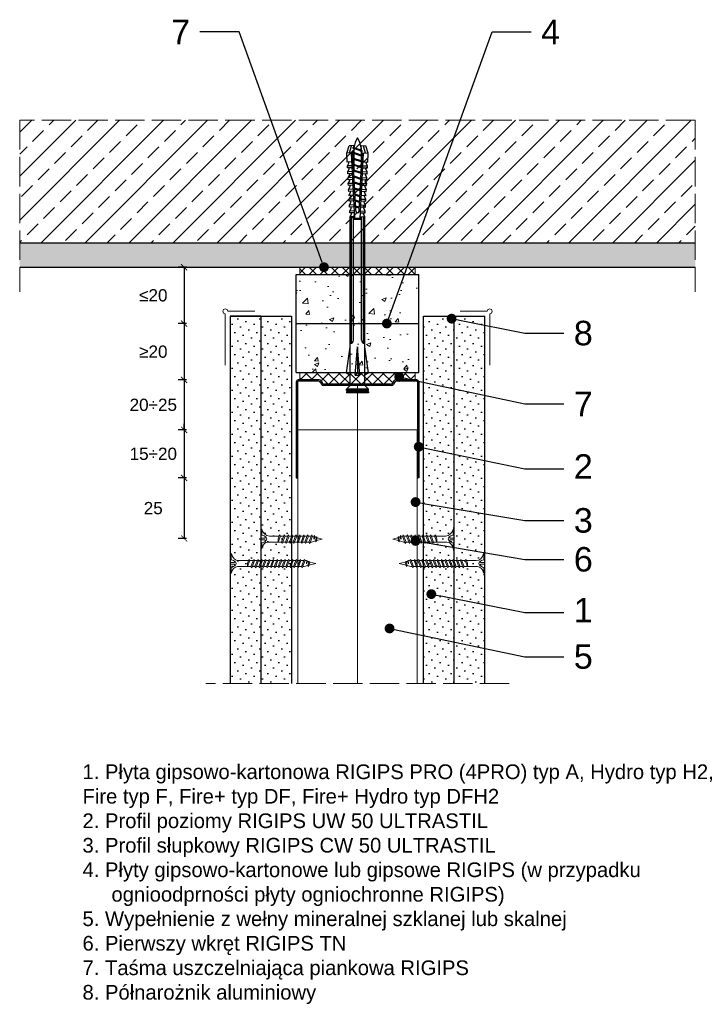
# Model space of a CAD drawing. Header units: millimetres. Extents: x 2139 to 3485, y 472 to 1418.
# Tile 1 of 6: x 2139 to 2415, y 472 to 874. Entities that reach past the tile are written whole.
import ezdxf
from ezdxf import colors
from ezdxf.entities.mleader import LeaderData, LeaderLine
from ezdxf.math import Vec2, Vec3

# ---------------------------------------------------------------- set-up
doc = ezdxf.new("R2010")
doc.units = ezdxf.units.MM
doc.linetypes.add('ACAD_ISO02W100', pattern=[15, 12, -3])
for name, color, linetype, lineweight in [('_ISOVER WELNA', 7, 'BATTING', 9), ('_RIGIPS AKCESORIA', 7, 'Continuous', 18), ('_RIGIPS G-K', 7, 'Continuous', 25), ('_RIGIPS PROFIL', 7, 'Continuous', 18), ('KRESKOWANIE', 7, 'Continuous', 9), ('OPISY', 7, 'Continuous', 9), ('PRZERYWANA', 7, 'ACAD_ISO02W100', 9), ('WYMIARY', 7, 'Continuous', 25)]:
    doc.layers.add(name, color=color, linetype=linetype, lineweight=lineweight)
doc.styles.get("Standard").update_dxf_attribs({"font": 'arial.ttf'})
doc.linetypes.add('BATTING', pattern='A,0.00254,-2.54,[134,ltypeshp.shx,S=2.54,R=0,X=-2.54,Y=0],-5.08,[134,ltypeshp.shx,S=2.54,R=180,X=2.54,Y=0],-2.54', length=10.16254)
doc.dimstyles.new('ISO-25', dxfattribs={"dimtxt": 5, "dimasz": 2.5, "dimexe": 2.5, "dimexo": 0.625, "dimtad": 1, "dimtxsty": 'Standard', "dimblk": 'ARCHTICK', "dimcen": 2.5, "dimadec": 0, "dimazin": 0, "dimtfac": 1, "dimtmove": 0, "dimatfit": 3, "dimfxl": 1, "dimfxlon": 1, "dimarcsym": 0})
pattern_1 = [(225, (-1.5, -255.9496), (1.122532, -3.367596), [0, -3.175])]
pattern_2 = [(225, (1.5, -255.9496), (1.122532, -3.367596), [0, -3.175])]
pattern_3 = [(50, (0, -232.95), (18.21847, -1.59391), [1.905, -20.955]), (355, (0, -232.95), (-3.52434, 19.10568), [1.524, -16.76406]), (100.45144, (1.518, -233.082), (14.69412, 17.51178), [1.619, -17.80902]), (46.1842, (0, -227.87), (27.1079, -4.20423), [2.8575, -31.4325]), (96.6356, (2.26, -228.22), (23.7404, 24.7426), [2.4285, -26.71356]), (351.1842, (0, -227.87), (23.7404, 24.7426), [2.286, -25.14597]), (21, (2.54, -229.14), (15.16144, -10.22652), [1.905, -20.955]), (326, (2.54, -229.14), (6.1802, 18.4188), [1.524, -16.764]), (71.45144, (3.803, -229.992), (21.34164, 8.19228), [1.619, -17.809]), (37.5, (0, -232.9496), (0.30886, 8.455504), [0, -16.5608, 0, -17.018, 0, -16.8275]), (7.5, (0, -232.95), (6.681966, 10.018057), [0, -9.7028, 0, -16.1798, 0, -6.4135]), (327.5, (-5.664, -232.9496), (13.55906, -0.572874), [0, -6.35, 0, -19.812, 0, -26.289]), (317.5, (-8.204, -232.95), (14.81292, 2.54265), [0, -8.255, 0, -13.1572, 0, -18.669])]

# ---------------------------------------------------------------- blocks, each defined once
blk = doc.blocks.new('TN 25')
at = {"layer": '_RIGIPS AKCESORIA'}
for p, q in [((0, -0.84), (0, 7.16)), ((0, 7.16), (0.46, 7.16)), ((0.46, 4.78), (0, 4.78)), ((0.46, 7.16), (0.46, 4.78)), ((1.77, 3.5), (1.77, 4.2)), ((3.02, 4.46), (8.47, 4.46)), ((7.12, 4.46), (7.12, 3.18)), ((8.03, 2.01), (7.12, 4.46)), ((8.47, 4.46), (8.79, 5)), ((9.61, 1.51), (8.47, 4.46)), ((8.79, 5), (9.93, 2.01)), ((9, 4.46), (10.1, 4.46)), ((10.1, 4.46), (10.41, 5)), ((11.23, 1.51), (10.1, 4.46)), ((10.41, 5), (11.56, 2.01)), ((10.62, 4.46), (11.67, 4.46)), ((11.67, 4.46), (11.99, 5)), ((12.81, 1.51), (11.67, 4.46)), ((11.99, 5), (13.14, 2.01)), ((12.2, 4.46), (13.21, 4.46)), ((13.21, 4.46), (13.52, 5)), ((14.34, 1.51), (13.21, 4.46)), ((13.52, 5), (14.67, 2.01)), ((13.73, 4.46), (14.8, 4.46)), ((14.8, 4.46), (15.12, 5)), ((15.94, 1.51), (14.8, 4.46)), ((15.12, 5), (16.26, 2.01)), ((15.33, 4.46), (16.42, 4.46)), ((16.42, 4.46), (16.73, 5)), ((17.55, 1.51), (16.42, 4.46)), ((16.73, 5), (17.88, 2.01)), ((16.94, 4.46), (17.99, 4.46)), ((17.99, 4.46), (18.31, 5)), ((19.13, 1.51), (17.99, 4.46)), ((18.31, 5), (19.45, 2.01)), ((18.52, 4.46), (19.68, 4.46)), ((19.68, 4.46), (20, 5)), ((20.82, 1.51), (19.68, 4.46)), ((20, 5), (21.14, 2.01)), ((20.21, 4.46), (20.7, 4.46)), ((20.7, 4.46), (22.28, 3.98)), ((22.28, 3.98), (22.56, 4.37)), ((22.56, 4.37), (23.03, 2.71)), ((0, 3.5), (1.77, 3.5)), ((0, 2.83), (1.77, 2.83)), ((0.46, 1.64), (0, 1.64)), ((0.46, -0.84), (0.46, 1.64)), ((1.77, 2.83), (1.77, 2.18)), ((7.49, 2.01), (3.55, 2.01)), ((7.12, 3.18), (7.65, 1.53)), ((7.65, 1.53), (8.03, 2.01)), ((9.41, 2.01), (8.03, 2.01)), ((9.93, 2.01), (9.61, 1.51)), ((11.04, 2.01), (9.93, 2.01)), ((11.56, 2.01), (11.23, 1.51)), ((12.61, 2.01), (11.56, 2.01)), ((13.14, 2.01), (12.81, 1.51)), ((14.15, 2.01), (13.14, 2.01)), ((14.67, 2.01), (14.34, 1.51)), ((15.74, 2.01), (14.67, 2.01)), ((16.26, 2.01), (15.94, 1.51)), ((17.36, 2.01), (16.26, 2.01)), ((17.88, 2.01), (17.55, 1.51)), ((18.93, 2.01), (17.88, 2.01)), ((19.45, 2.01), (19.13, 1.51)), ((19.45, 2.01), (20.62, 2.01)), ((21.14, 2.01), (20.82, 1.51)), ((21.14, 2.01), (21.81, 2.12)), ((21.85, 1.83), (21.67, 3.28)), ((21.67, 3.28), (22.14, 2.4)), ((22.14, 2.4), (21.85, 1.83)), ((22.7, 2.36), (22.14, 2.4)), ((22.7, 2.36), (22.28, 3.98)), ((23.03, 2.71), (22.7, 2.36)), ((22.71, 3.85), (25, 3.24)), ((25, 3.24), (23.03, 2.71)), ((0, -0.84), (0.46, -0.84))]:
    blk.add_line(p, q, dxfattribs=at)
for centre, major_axis, ratio, start_param, end_param in [((3.09, 7.67), (0.17, 3.2), 0.826134, 1.773653, 3.180586), ((-0.04, 0.9), (0, 3.93), 0.848176, -0.720942, -0.151112), ((3.37, -1.57), (0.28, 3.57), 0.832181, 0.035984, 1.430787), ((-2.73, 15.91), (0, 14.76), 0.848176, 3.399396, 3.475072), ((0.59, 4.62), (0, 2.81), 0.848176, 3.475072, 3.862535), ((1.66, 3.18), (0, 0.895), 0.848176, -1.552777, -0.720942), ((1.66, 3.18), (0, 0.895), 0.848176, 3.862535, 4.730408)]:
    blk.add_ellipse(centre, major_axis=major_axis, ratio=ratio, start_param=start_param, end_param=end_param, dxfattribs=at)
blk = doc.blocks.new('UW 50 ULTRASTIL')
h = blk.add_hatch()
h.set_pattern_fill('ANSI31', color=256, scale=0.5, style=0)
h.paths.add_polyline_path([(-104.51, 0.56), (-104.18, 1.24, -0.286951), (-103.29, 1.8), (-82.41, 1.8), (-76.29, 1.8, -0.286951), (-75.39, 1.24), (-75.06, 0.56, 0.286951), (-74.16, 0), (-65.59, 0, 0.414214), (-64.79, 0.8), (-64.79, 40), (-65.34, 40), (-65.34, 0.8, -0.414214), (-65.59, 0.55), (-73.82, 0.55, -0.286951), (-74.72, 1.11), (-75.05, 1.79, 0.286951), (-75.94, 2.35), (-103.63, 2.35, 0.286951), (-104.53, 1.79), (-104.86, 1.11, -0.286951), (-105.76, 0.55), (-113.99, 0.55, -0.414214), (-114.24, 0.8), (-114.24, 40), (-114.79, 40), (-114.79, 0.8, 0.414214), (-113.99, 0), (-105.41, 0, 0.286951)])
for p, q in [((-114.79, 0.8), (-114.79, 40)), ((-114.79, 40), (-114.24, 40)), ((-114.24, 0.8), (-114.24, 40)), ((-65.34, 0.8), (-65.34, 40)), ((-64.79, 40), (-65.34, 40)), ((-64.79, 0.8), (-64.79, 40)), ((-113.99, 0.55), (-105.76, 0.55)), ((-113.99, 0), (-105.41, 0)), ((-104.86, 1.11), (-104.53, 1.79)), ((-104.51, 0.56), (-104.18, 1.24)), ((-103.63, 2.35), (-75.94, 2.35)), ((-103.29, 1.8), (-76.29, 1.8)), ((-75.06, 0.56), (-75.39, 1.24)), ((-74.72, 1.11), (-75.05, 1.79)), ((-74.16, 0), (-65.59, 0)), ((-73.82, 0.55), (-65.59, 0.55))]:
    blk.add_line(p, q)
for centre, radius, start, end in [((-113.99, 0.8), 0.8, 180, 270), ((-113.99, 0.8), 0.25, 180, 270), ((-105.76, 1.55), 1, 270, 334.0435), ((-105.41, 1), 1, 270, 334.0435), ((-103.63, 1.35), 1, 90, 154.0435), ((-103.29, 0.8), 1, 90, 154.0435), ((-76.29, 0.8), 1, 25.9565, 90), ((-75.94, 1.35), 1, 25.9565, 90), ((-74.16, 1), 1, 205.9565, 270), ((-73.82, 1.55), 1, 205.9565, 270), ((-65.59, 0.8), 0.8, 270, 0), ((-65.59, 0.8), 0.25, 270, 0)]:
    blk.add_arc(centre, radius, start, end)
blk = doc.blocks.new('TN 35')
at = {"layer": '_RIGIPS AKCESORIA'}
for p, q in [((0, -0.84), (0, 7.16)), ((0, 7.16), (0.46, 7.16)), ((0.46, 4.78), (0, 4.78)), ((0.46, 7.16), (0.46, 4.78)), ((1.77, 3.5), (1.77, 4.2)), ((3.02, 4.46), (8.47, 4.46)), ((7.12, 4.46), (7.12, 3.18)), ((8.03, 2.01), (7.12, 4.46)), ((8.47, 4.46), (8.79, 5)), ((9.61, 1.51), (8.47, 4.46)), ((8.79, 5), (9.93, 2.01)), ((9, 4.46), (10.1, 4.46)), ((10.1, 4.46), (10.41, 5)), ((11.23, 1.51), (10.1, 4.46)), ((10.41, 5), (11.56, 2.01)), ((10.62, 4.46), (11.67, 4.46)), ((11.67, 4.46), (11.99, 5)), ((12.81, 1.51), (11.67, 4.46)), ((11.99, 5), (13.14, 2.01)), ((12.2, 4.46), (13.21, 4.46)), ((13.21, 4.46), (13.52, 5)), ((14.34, 1.51), (13.21, 4.46)), ((13.52, 5), (14.67, 2.01)), ((13.73, 4.46), (14.8, 4.46)), ((14.8, 4.46), (15.12, 5)), ((15.94, 1.51), (14.8, 4.46)), ((15.12, 5), (16.26, 2.01)), ((15.33, 4.46), (16.42, 4.46)), ((16.42, 4.46), (16.73, 5)), ((17.55, 1.51), (16.42, 4.46)), ((16.73, 5), (17.88, 2.01)), ((16.94, 4.46), (17.99, 4.46)), ((17.99, 4.46), (18.31, 5)), ((19.13, 1.51), (17.99, 4.46)), ((18.31, 5), (19.45, 2.01)), ((18.52, 4.46), (19.57, 4.46)), ((19.57, 4.46), (19.88, 5)), ((20.7, 1.51), (19.57, 4.46)), ((19.88, 5), (21.03, 2.01)), ((20.09, 4.46), (21.14, 4.46)), ((21.14, 4.46), (21.46, 5)), ((22.28, 1.51), (21.14, 4.46)), ((21.46, 5), (22.6, 2.01)), ((21.67, 4.46), (22.72, 4.46)), ((22.72, 4.46), (23.03, 5)), ((23.85, 1.51), (22.72, 4.46)), ((23.03, 5), (24.18, 2.01)), ((23.24, 4.46), (24.29, 4.46)), ((24.29, 4.46), (24.61, 5)), ((25.43, 1.51), (24.29, 4.46)), ((24.61, 5), (25.75, 2.01)), ((24.81, 4.46), (25.87, 4.46)), ((25.87, 4.46), (26.18, 5)), ((27, 1.51), (25.87, 4.46)), ((26.18, 5), (27.33, 2.01)), ((26.39, 4.46), (27.44, 4.46)), ((27.44, 4.46), (27.76, 5)), ((28.58, 1.51), (27.44, 4.46)), ((27.76, 5), (28.9, 2.01)), ((27.96, 4.46), (29.13, 4.46)), ((29.13, 4.46), (29.45, 5)), ((30.27, 1.51), (29.13, 4.46)), ((29.45, 5), (30.59, 2.01)), ((29.65, 4.46), (30.15, 4.46)), ((30.15, 4.46), (31.73, 3.98)), ((31.73, 3.98), (32.01, 4.37)), ((32.01, 4.37), (32.48, 2.71)), ((0, 3.5), (1.77, 3.5)), ((0, 2.83), (1.77, 2.83)), ((0.46, 1.64), (0, 1.64)), ((0.46, -0.84), (0.46, 1.64)), ((1.77, 2.83), (1.77, 2.18)), ((7.49, 2.01), (3.55, 2.01)), ((7.12, 3.18), (7.65, 1.53)), ((7.65, 1.53), (8.03, 2.01)), ((9.41, 2.01), (8.03, 2.01)), ((9.93, 2.01), (9.61, 1.51)), ((11.04, 2.01), (9.93, 2.01)), ((11.56, 2.01), (11.23, 1.51)), ((12.61, 2.01), (11.56, 2.01)), ((13.14, 2.01), (12.81, 1.51)), ((14.15, 2.01), (13.14, 2.01)), ((14.67, 2.01), (14.34, 1.51)), ((15.74, 2.01), (14.67, 2.01)), ((16.26, 2.01), (15.94, 1.51)), ((17.36, 2.01), (16.26, 2.01)), ((17.88, 2.01), (17.55, 1.51)), ((18.93, 2.01), (17.84, 2.01)), ((19.45, 2.01), (19.13, 1.51)), ((20.51, 2.01), (19.41, 2.01)), ((21.03, 2.01), (20.7, 1.51)), ((22.08, 2.01), (20.99, 2.01)), ((22.6, 2.01), (22.28, 1.51)), ((23.66, 2.01), (22.56, 2.01)), ((24.18, 2.01), (23.85, 1.51)), ((25.23, 2.01), (24.14, 2.01)), ((25.75, 2.01), (25.43, 1.51)), ((26.81, 2.01), (25.71, 2.01)), ((27.33, 2.01), (27, 1.51)), ((28.38, 2.01), (27.33, 2.01)), ((28.9, 2.01), (28.58, 1.51)), ((28.9, 2.01), (30.07, 2.01)), ((30.59, 2.01), (30.27, 1.51)), ((30.59, 2.01), (31.26, 2.12)), ((31.3, 1.83), (31.12, 3.28)), ((31.12, 3.28), (31.59, 2.4)), ((31.59, 2.4), (31.3, 1.83)), ((32.15, 2.36), (31.59, 2.4)), ((32.15, 2.36), (31.73, 3.98)), ((32.48, 2.71), (32.15, 2.36)), ((32.16, 3.85), (35, 3.24)), ((35, 3.24), (32.48, 2.71)), ((0, -0.84), (0.46, -0.84))]:
    blk.add_line(p, q, dxfattribs=at)
for centre, major_axis, ratio, start_param, end_param in [((3.09, 7.67), (0.17, 3.2), 0.826134, 1.773653, 3.180586), ((-0.04, 0.9), (0, 3.93), 0.848176, -0.720942, -0.151112), ((3.37, -1.57), (0.28, 3.57), 0.832181, 0.035984, 1.430787), ((-2.73, 15.91), (0, 14.76), 0.848176, 3.399396, 3.475072), ((0.59, 4.62), (0, 2.81), 0.848176, 3.475072, 3.862535), ((1.66, 3.18), (0, 0.895), 0.848176, -1.552777, -0.720942), ((1.66, 3.18), (0, 0.895), 0.848176, 3.862535, 4.730408)]:
    blk.add_ellipse(centre, major_axis=major_axis, ratio=ratio, start_param=start_param, end_param=end_param, dxfattribs=at)
blk = doc.blocks.new('kolek rozprezny komplet 100')
for p, q in [((443.47, 168.87), (432.8, 167.37)), ((443.47, 167.37), (443.47, 168.87)), ((443.47, 168.87), (444.34, 167.37)), ((450.17, 168.87), (448.67, 167.37)), ((450.17, 168.87), (450.17, 159.87)), ((450.67, 168.87), (450.17, 168.87)), ((450.67, 168.87), (450.67, 159.87)), ((450.67, 168.27), (451.17, 168.87)), ((451.17, 168.87), (451.67, 168.87)), ((451.17, 168.87), (451.17, 159.87)), ((451.67, 168.87), (451.67, 159.87)), ((350.66, 165.93), (350.76, 167.83)), ((353.15, 165.8), (350.66, 165.93)), ((353.75, 167.67), (350.71, 166.88)), ((353.81, 168.77), (350.76, 167.83)), ((351.53, 165.88), (352.53, 165.88)), ((352.53, 165.88), (351.53, 162.88)), ((352.53, 165.88), (351.93, 162.88)), ((352.93, 165.88), (351.93, 162.88)), ((352.53, 165.88), (352.9, 166.38)), ((352.93, 165.88), (352.9, 166.38)), ((352.93, 165.88), (354.53, 165.88)), ((354.53, 165.88), (353.53, 162.88)), ((353.68, 166.27), (353.81, 168.77)), ((377.24, 165.04), (353.68, 166.27)), ((380.47, 165.47), (353.71, 166.87)), ((357.41, 168.58), (353.81, 168.77)), ((354.53, 165.88), (353.93, 162.88)), ((354.93, 165.88), (353.93, 162.88)), ((354.53, 165.88), (354.78, 166.21)), ((354.93, 165.88), (354.91, 166.21)), ((354.93, 165.88), (356.93, 165.88)), ((356.93, 165.88), (355.93, 162.88)), ((356.93, 165.88), (356.33, 162.88)), ((357.33, 165.88), (356.33, 162.88)), ((356.93, 165.88), (357.09, 166.09)), ((357.31, 166.68), (357.41, 168.58)), ((357.33, 165.88), (357.32, 166.08)), ((357.33, 165.88), (359.33, 165.88)), ((357.67, 166.06), (357.71, 166.66)), ((359, 168.5), (357.82, 167.89)), ((359.33, 165.88), (358.33, 162.88)), ((358.47, 166.02), (358.5, 166.62)), ((359.33, 165.88), (358.73, 162.88)), ((359.73, 165.88), (358.73, 162.88)), ((358.9, 166.6), (359, 168.5)), ((359.8, 168.45), (359, 168.5)), ((359.33, 165.88), (359.4, 165.97)), ((359.7, 166.56), (359.8, 168.45)), ((359.73, 165.88), (359.73, 165.95)), ((359.73, 165.88), (361.24, 165.88)), ((360.07, 165.94), (360.1, 166.54)), ((361.4, 168.37), (360.22, 167.77)), ((361.72, 165.85), (360.73, 162.88)), ((360.87, 165.89), (360.9, 166.49)), ((361.73, 165.85), (361.13, 162.88)), ((362.12, 165.83), (361.13, 162.88)), ((361.3, 166.47), (361.4, 168.37)), ((362.2, 168.33), (361.4, 168.37)), ((362.1, 166.43), (362.2, 168.33)), ((362.47, 165.81), (362.5, 166.41)), ((363.8, 168.24), (362.61, 167.64)), ((364.08, 165.73), (363.17, 162.98)), ((363.27, 165.77), (363.3, 166.37)), ((364.1, 165.73), (363.56, 163)), ((364.48, 165.71), (363.57, 163)), ((363.7, 166.35), (363.8, 168.24)), ((364.6, 168.2), (363.8, 168.24)), ((364.5, 166.31), (364.6, 168.2)), ((364.86, 165.69), (364.9, 166.28)), ((366.19, 168.12), (365.01, 167.52)), ((366.44, 165.6), (365.61, 163.1)), ((365.66, 165.64), (365.69, 166.24)), ((366.48, 165.6), (365.98, 163.12)), ((366.84, 165.58), (366.02, 163.13)), ((366.09, 166.22), (366.19, 168.12)), ((366.99, 168.08), (366.19, 168.12)), ((366.89, 166.18), (366.99, 168.08)), ((367.26, 165.56), (367.29, 166.16)), ((368.59, 167.99), (367.41, 167.39)), ((368.8, 165.48), (368.05, 163.23)), ((368.06, 165.52), (368.09, 166.12)), ((368.85, 165.48), (368.41, 163.25)), ((369.19, 165.46), (368.46, 163.25)), ((368.49, 166.1), (368.59, 167.99)), ((369.39, 167.95), (368.59, 167.99)), ((369.29, 166.05), (369.39, 167.95)), ((369.66, 165.43), (369.69, 166.03)), ((370.99, 167.87), (369.8, 167.26)), ((370.46, 165.39), (370.49, 165.99)), ((371.16, 165.36), (370.49, 163.36)), ((371.23, 165.35), (370.83, 163.38)), ((370.89, 165.97), (370.99, 167.87)), ((371.55, 165.33), (370.9, 163.38)), ((372.59, 167.78), (371.4, 167.18)), ((372.05, 165.31), (372.09, 165.91)), ((372.49, 165.89), (372.59, 167.78)), ((373.38, 167.74), (372.59, 167.78)), ((372.85, 165.27), (372.89, 165.87)), ((373.52, 165.23), (372.94, 163.49)), ((373.6, 165.23), (373.26, 163.51)), ((373.28, 165.84), (373.38, 167.74)), ((373.91, 165.21), (373.34, 163.51)), ((374.98, 167.66), (373.8, 167.06)), ((374.45, 165.18), (374.48, 165.78)), ((374.88, 165.76), (374.98, 167.66)), ((375.78, 167.62), (374.98, 167.66)), ((375.25, 165.14), (375.28, 165.74)), ((375.88, 165.11), (375.38, 163.62)), ((375.68, 165.72), (375.78, 167.62)), ((375.98, 165.1), (375.68, 163.63)), ((376.27, 165.09), (375.79, 163.64)), ((377.38, 167.53), (376.2, 166.93)), ((377.28, 165.64), (377.38, 167.53)), ((378.18, 167.49), (377.38, 167.53)), ((378.08, 165.59), (378.18, 167.49)), ((379.78, 167.41), (378.59, 166.8)), ((379.68, 165.51), (379.78, 167.41)), ((430.17, 166.07), (379.71, 166.07)), ((431.37, 166.87), (379.75, 166.87)), ((448.67, 167.37), (379.77, 167.37)), ((380.47, 166.07), (380.47, 162.67)), ((380.67, 166.07), (380.67, 162.67)), ((380.87, 166.07), (380.87, 162.67)), ((444.34, 165.28), (432.8, 164.37)), ((444.34, 165.28), (443.47, 164.37)), ((444.34, 163.45), (444.34, 165.28)), ((448.67, 167.37), (448.67, 161.37)), ((353.15, 162.94), (350.66, 162.81)), ((350.66, 162.81), (350.76, 160.91)), ((353.75, 161.07), (350.71, 161.86)), ((353.81, 159.97), (350.76, 160.91)), ((351.53, 162.88), (351.57, 162.38)), ((351.57, 162.38), (351.93, 162.88)), ((351.93, 162.88), (353.53, 162.88)), ((353.53, 162.88), (353.56, 162.47)), ((353.64, 162.48), (353.93, 162.88)), ((377.24, 163.7), (353.68, 162.46)), ((353.68, 162.46), (353.81, 159.97)), ((380.47, 163.27), (353.71, 161.87)), ((353.93, 162.88), (355.93, 162.88)), ((355.93, 162.88), (355.95, 162.6)), ((356.14, 162.61), (356.33, 162.88)), ((356.33, 162.88), (358.33, 162.88)), ((357.31, 162.05), (357.41, 160.16)), ((357.67, 162.67), (357.71, 162.07)), ((359, 160.24), (357.82, 160.84)), ((358.33, 162.88), (358.34, 162.72)), ((358.47, 162.72), (358.5, 162.12)), ((358.63, 162.74), (358.73, 162.88)), ((358.73, 162.88), (360.73, 162.88)), ((358.9, 162.14), (359, 160.24)), ((359.7, 162.18), (359.8, 160.28)), ((360.07, 162.8), (360.1, 162.2)), ((361.4, 160.37), (360.22, 160.97)), ((360.73, 162.88), (360.73, 162.85)), ((360.87, 162.84), (360.9, 162.24)), ((361.13, 162.88), (361.24, 162.88)), ((361.13, 162.87), (361.13, 162.88)), ((361.3, 162.26), (361.4, 160.37)), ((362.1, 162.3), (362.2, 160.41)), ((362.47, 162.93), (362.5, 162.33)), ((363.8, 160.49), (362.61, 161.09)), ((363.27, 162.97), (363.3, 162.37)), ((363.7, 162.39), (363.8, 160.49)), ((364.5, 162.43), (364.6, 160.53)), ((364.86, 163.05), (364.9, 162.45)), ((366.19, 160.62), (365.01, 161.22)), ((365.66, 163.09), (365.69, 162.49)), ((366.09, 162.51), (366.19, 160.62)), ((366.89, 162.56), (366.99, 160.66)), ((367.26, 163.18), (367.29, 162.58)), ((368.59, 160.74), (367.41, 161.35)), ((368.06, 163.22), (368.09, 162.62)), ((368.49, 162.64), (368.59, 160.74)), ((369.39, 160.78), (368.59, 160.74)), ((369.29, 162.68), (369.39, 160.78)), ((369.66, 163.3), (369.69, 162.7)), ((370.99, 160.87), (369.8, 161.47)), ((370.46, 163.34), (370.49, 162.74)), ((370.89, 162.77), (370.99, 160.87)), ((372.59, 160.95), (371.4, 161.55)), ((372.05, 163.43), (372.09, 162.83)), ((372.49, 162.85), (372.59, 160.95)), ((373.38, 160.99), (372.59, 160.95)), ((372.85, 163.47), (372.89, 162.87)), ((373.28, 162.89), (373.38, 160.99)), ((374.98, 161.08), (373.8, 161.68)), ((374.45, 163.55), (374.48, 162.95)), ((374.88, 162.97), (374.98, 161.08)), ((375.78, 161.12), (374.98, 161.08)), ((375.25, 163.59), (375.28, 163)), ((375.68, 163.02), (375.78, 161.12)), ((377.38, 161.2), (376.2, 161.81)), ((377.28, 163.1), (377.38, 161.2)), ((378.18, 161.24), (377.38, 161.2)), ((378.08, 164.5), (377.86, 163.87)), ((378.08, 163.14), (378.18, 161.24)), ((379.78, 161.33), (378.59, 161.93)), ((379.68, 163.23), (379.78, 161.33)), ((430.17, 162.67), (379.71, 162.67)), ((431.37, 161.87), (379.75, 161.87)), ((448.67, 161.37), (379.77, 161.37)), ((432.8, 164.37), (443.47, 164.37)), ((444.34, 163.45), (432.8, 164.37)), ((443.47, 159.87), (432.8, 161.37)), ((444.34, 163.45), (443.47, 164.37)), ((443.47, 161.37), (443.47, 159.87)), ((443.47, 159.87), (444.34, 161.37)), ((450.17, 159.87), (448.67, 161.37)), ((357.41, 160.16), (353.81, 159.97)), ((359.8, 160.28), (359, 160.24)), ((362.2, 160.41), (361.4, 160.37)), ((364.6, 160.53), (363.8, 160.49)), ((366.99, 160.66), (366.19, 160.62)), ((450.67, 159.87), (450.17, 159.87)), ((450.67, 160.47), (451.17, 159.87)), ((451.17, 159.87), (451.67, 159.87))]:
    blk.add_line(p, q)
for centre, radius, start, end in [((353.27, 155.16), 10.85, 99.2038, 121.9083), ((353.65, 165.77), 0.5, 87, 177), ((357.68, 168.16), 0.3, 177, 297), ((360.08, 168.03), 0.3, 177, 297), ((362.48, 167.91), 0.3, 177, 297), ((364.87, 167.78), 0.3, 177, 297), ((367.27, 167.66), 0.3, 177, 297), ((369.67, 167.53), 0.3, 177, 297), ((371.27, 167.45), 0.3, 177, 297), ((373.66, 167.32), 0.3, 177, 297), ((376.06, 167.2), 0.3, 177, 297), ((377.41, 164.38), 0.682, 255.8604, 104.1386), ((378.46, 167.07), 0.3, 177, 297), ((422.67, 165.87), 1, 90, 168.463), ((430.17, 167.37), 1.3, 270, 0), ((353.27, 173.59), 10.85, 238.0917, 260.7962), ((353.65, 162.96), 0.5, 183, 273), ((357.68, 160.58), 0.3, 63, 183), ((360.08, 160.7), 0.3, 63, 183), ((362.48, 160.83), 0.3, 63, 183), ((364.87, 160.95), 0.3, 63, 183), ((367.27, 161.08), 0.3, 63, 183), ((369.67, 161.2), 0.3, 63, 183), ((371.27, 161.29), 0.3, 63, 183), ((373.66, 161.41), 0.3, 63, 183), ((376.06, 161.54), 0.3, 63, 183), ((378.46, 161.66), 0.3, 63, 183), ((422.67, 162.87), 1, 191.537, 270), ((430.17, 161.37), 1.3, 0, 90)]:
    blk.add_arc(centre, radius, start, end)
blk = doc.blocks.new('polnaroznik')
at = {"layer": '_RIGIPS AKCESORIA'}
for p, q in [((429.5, 44.15), (429.5, 55.15)), ((430.5, 56.15), (451.5, 56.15))]:
    blk.add_line(p, q, dxfattribs=at)
blk.add_arc((429.5, 56.15), 1, 0, 270, dxfattribs=at)
blk = doc.blocks.new('_ArchTick')
at = {"color": 0, "linetype": 'ByBlock', "const_width": 0.15}
blk.add_lwpolyline([(-0.5, -0.5), (0.5, 0.5)], dxfattribs=at)
blk = doc.blocks.new('*D47')
at = {"layer": 'Defpoints', "color": 0, "transparency": 16777216}
for p in [(2252.37, 706.72), (2205.97, 687.12), (2251.77, 687.12)]:
    blk.add_point(p, dxfattribs=at)
at = {"layer": 'WYMIARY', "color": 0, "lineweight": -2, "transparency": 16777216}
for p, q in [((2205.97, 706.72), (2205.97, 709.22)), ((2206.97, 706.72), (2203.47, 706.72)), ((2205.97, 706.72), (2205.97, 687.12)), ((2206.97, 687.12), (2203.47, 687.12)), ((2205.97, 687.12), (2205.97, 684.62))]:
    blk.add_line(p, q, dxfattribs=at)
at = {"layer": 'WYMIARY', "color": 0, "lineweight": -2, "transparency": 16777216, "xscale": 2.5, "yscale": 2.5, "zscale": 2.5}
for p, rotation in [((2205.97, 706.72), 270), ((2205.97, 687.12), 90)]:
    blk.add_blockref('_ArchTick', p, dxfattribs=dict(at, rotation=rotation))
at = {"layer": 'WYMIARY', "color": 0, "transparency": 16777216, "insert": (2193.36, 696.92), "char_height": 5, "attachment_point": 5}
blk.add_mtext('15÷20', dxfattribs=at)
blk = doc.blocks.new('*D48')
at = {"layer": 'Defpoints', "color": 0, "transparency": 16777216}
for p in [(2251.77, 687.12), (2205.95, 662.38), (2251.05, 662.38)]:
    blk.add_point(p, dxfattribs=at)
at = {"layer": 'WYMIARY', "color": 0, "lineweight": -2, "transparency": 16777216}
for p, q in [((2206.95, 687.12), (2203.45, 687.12)), ((2205.95, 687.12), (2205.95, 662.38)), ((2206.95, 662.38), (2203.45, 662.38))]:
    blk.add_line(p, q, dxfattribs=at)
at = {"layer": 'WYMIARY', "color": 0, "lineweight": -2, "transparency": 16777216, "xscale": 2.5, "yscale": 2.5, "zscale": 2.5}
for p, rotation in [((2205.95, 687.12), 90), ((2205.95, 662.38), 270)]:
    blk.add_blockref('_ArchTick', p, dxfattribs=dict(at, rotation=rotation))
at = {"layer": 'WYMIARY', "color": 0, "transparency": 16777216, "insert": (2193.34, 674.75), "char_height": 5, "attachment_point": 5}
blk.add_mtext('25', dxfattribs=at)
blk = doc.blocks.new('*D49')
at = {"layer": 'Defpoints', "color": 0, "transparency": 16777216}
for p in [(2252.37, 727.12), (2205.97, 706.72), (2251.77, 706.72)]:
    blk.add_point(p, dxfattribs=at)
at = {"layer": 'WYMIARY', "color": 0, "lineweight": -2, "transparency": 16777216}
for p, q in [((2206.97, 727.12), (2203.47, 727.12)), ((2205.97, 727.12), (2205.97, 706.72)), ((2206.97, 706.72), (2203.47, 706.72))]:
    blk.add_line(p, q, dxfattribs=at)
at = {"layer": 'WYMIARY', "color": 0, "lineweight": -2, "transparency": 16777216, "xscale": 2.5, "yscale": 2.5, "zscale": 2.5}
for p, rotation in [((2205.97, 727.12), 90), ((2205.97, 706.72), 270)]:
    blk.add_blockref('_ArchTick', p, dxfattribs=dict(at, rotation=rotation))
at = {"layer": 'WYMIARY', "color": 0, "transparency": 16777216, "insert": (2193.36, 716.92), "char_height": 5, "attachment_point": 5}
blk.add_mtext('20÷25', dxfattribs=at)
blk = doc.blocks.new('*D50')
at = {"layer": 'Defpoints', "color": 0, "transparency": 16777216}
for p in [(2249.77, 750.12), (2205.97, 727.12), (2253.17, 727.12)]:
    blk.add_point(p, dxfattribs=at)
at = {"layer": 'WYMIARY', "color": 0, "lineweight": -2, "transparency": 16777216}
for p, q in [((2206.97, 750.12), (2203.47, 750.12)), ((2205.97, 750.12), (2205.97, 727.12)), ((2206.97, 727.12), (2203.47, 727.12))]:
    blk.add_line(p, q, dxfattribs=at)
at = {"layer": 'WYMIARY', "color": 0, "lineweight": -2, "transparency": 16777216, "xscale": 2.5, "yscale": 2.5, "zscale": 2.5}
for p, rotation in [((2205.97, 750.12), 90), ((2205.97, 727.12), 270)]:
    blk.add_blockref('_ArchTick', p, dxfattribs=dict(at, rotation=rotation))
at = {"layer": 'WYMIARY', "color": 0, "transparency": 16777216, "insert": (2193.36, 738.62), "char_height": 5, "attachment_point": 5}
blk.add_mtext('≥20', dxfattribs=at)
blk = doc.blocks.new('*D51')
at = {"layer": 'Defpoints', "color": 0, "transparency": 16777216}
for p in [(2249.77, 773.12), (2205.97, 750.12), (2251.77, 750.12)]:
    blk.add_point(p, dxfattribs=at)
at = {"layer": 'WYMIARY', "color": 0, "lineweight": -2, "transparency": 16777216}
for p, q in [((2206.97, 773.12), (2203.47, 773.12)), ((2205.97, 773.12), (2205.97, 750.12)), ((2206.97, 750.12), (2203.47, 750.12))]:
    blk.add_line(p, q, dxfattribs=at)
at = {"layer": 'WYMIARY', "color": 0, "lineweight": -2, "transparency": 16777216, "xscale": 2.5, "yscale": 2.5, "zscale": 2.5}
for p, rotation in [((2205.97, 773.12), 90), ((2205.97, 750.12), 270)]:
    blk.add_blockref('_ArchTick', p, dxfattribs=dict(at, rotation=rotation))
at = {"layer": 'WYMIARY', "color": 0, "transparency": 16777216, "insert": (2193.36, 761.62), "char_height": 5, "attachment_point": 5}
blk.add_mtext('≤20', dxfattribs=at)
blk = doc.blocks.new('_Dot')
at = {"color": 0, "linetype": 'ByBlock', "lineweight": -2}
blk.add_line((-0.5, 0), (-1, 0), dxfattribs=at)
at = {"color": 0, "linetype": 'ByBlock', "const_width": 0.5}
blk.add_lwpolyline([(-0.25, 0, 1), (0.25, 0, 1)], format="xyb", close=True, dxfattribs=at)

msp = doc.modelspace()

# ---------------------------------------------------------------- hatches: boundary and pattern name
at = {"layer": '_RIGIPS G-K'}
h = msp.add_hatch(dxfattribs=at)
h.set_pattern_fill('DOTS', color=256, scale=2, angle=225, style=0)
h.set_pattern_definition(pattern_1)
h.paths.add_polyline_path([(2224.775, 603.118), (2237.275, 603.118), (2237.275, 753.118), (2224.775, 753.118)])
h = msp.add_hatch(dxfattribs=at)
h.set_pattern_fill('DOTS', color=256, scale=2, angle=225, style=0)
h.set_pattern_definition(pattern_1)
h.paths.add_polyline_path([(2237.275, 603.118), (2249.775, 603.118), (2249.775, 753.118), (2237.275, 753.118)])
h = msp.add_hatch(dxfattribs=at)
h.set_pattern_fill('DOTS', color=256, scale=2, angle=225, style=0)
h.set_pattern_definition(pattern_2)
h.paths.add_polyline_path([(2303.775, 603.118), (2316.275, 603.118), (2316.275, 753.118), (2303.775, 753.118)])
h = msp.add_hatch(dxfattribs=at)
h.set_pattern_fill('DOTS', color=256, scale=2, angle=225, style=0)
h.set_pattern_definition(pattern_2)
h.paths.add_polyline_path([(2316.275, 603.118), (2328.775, 603.118), (2328.775, 753.118), (2316.275, 753.118)])
at = {"layer": 'KRESKOWANIE'}
h = msp.add_hatch(dxfattribs=at)
h.set_pattern_fill('ANSI33', color=256, scale=2, angle=180, style=0)
h.set_pattern_definition([(225, (0, -232.95), (8.980256, -8.980256), []), (225, (-8.98, -232.95), (8.980256, -8.980256), [6.35, -3.175])])
h.paths.add_polyline_path([(2414.775, 833.118), (2138.775, 833.118), (2138.775, 783.118), (2414.775, 783.118)])
h = msp.add_hatch(dxfattribs=at)
h.set_pattern_fill('AR-SAND', color=256, scale=0.1, style=0)
h.set_pattern_definition([(37.5, (-326, -541.0105), (-0.160003, 4.8941324), [0, -3.8608, 0, -4.318, 0, -4.1275]), (7.5, (-326, -541.0105), (4.495233, 7.168251), [0, -2.0828, 0, -3.4798, 0, -1.3335]), (327.5, (-329.124, -541.0105), (7.909924, 0.014372), [0, -1.27, 0, -4.572, 0, -5.969]), (317.5, (-329.124, -541.0105), (7.635565, 2.229293), [0, -0.635, 0, -2.9972, 0, -3.429])])
h.paths.add_polyline_path([(2414.775, 783.118), (2138.775, 783.118), (2138.775, 773.118), (2414.775, 773.118)])
h = msp.add_hatch(dxfattribs=at)
h.set_pattern_fill('ANSI37', color=256, angle=270, style=0)
h.set_pattern_definition([(315, (5e-13, -544.0105), (2.245064, 2.245064), []), (45, (5e-13, -544.0105), (-2.245064, 2.245064), [])])
h.paths.add_polyline_path([(2300.375, 773.118), (2253.175, 773.118), (2253.175, 770.118), (2300.375, 770.118)])
h = msp.add_hatch(dxfattribs=at)
h.set_pattern_fill('AR-CONC', color=256, scale=0.1, style=0)
h.set_pattern_definition(pattern_3)
h.paths.add_polyline_path([(2301.775, 770.118), (2251.775, 770.118), (2251.775, 750.118), (2301.775, 750.118)])
h = msp.add_hatch(dxfattribs=at)
h.set_pattern_fill('AR-CONC', color=256, scale=0.1, style=0)
h.set_pattern_definition(pattern_3)
h.paths.add_polyline_path([(2301.775, 750.118), (2251.775, 750.118), (2251.775, 730.118), (2301.775, 730.118)])
h = msp.add_hatch(dxfattribs=at)
h.set_pattern_fill('ANSI37', color=256, angle=270, style=0)
h.set_pattern_definition([(315, (3901.5498, 2164.247), (2.245064, 2.245064), []), (45, (3901.5498, 2164.247), (-2.245064, 2.245064), [])])
h.paths.add_polyline_path([(2253.175, 727.118), (2261.15, 727.118, -0.2869508), (2262.049, 726.556), (2262.377, 725.881, 0.2869508), (2263.277, 725.318), (2290.273, 725.318, 0.2869508), (2291.172, 725.881), (2291.501, 726.556, -0.2869508), (2292.4, 727.118), (2300.375, 727.118), (2300.375, 730.118), (2253.175, 730.118)])

# ---------------------------------------------------------------- linework, layer by layer
for p, q in [((2138.775, 783.118), (2414.775, 783.118)), ((2138.775, 773.118), (2414.775, 773.118))]:
    msp.add_line(p, q)
at = {"layer": '_ISOVER WELNA', "ltscale": 2.4}
msp.add_line((2276.775, 603.118), (2276.775, 724.768), dxfattribs=at)
at = {"layer": '_RIGIPS G-K'}
for p, q in [((2251.775, 730.118), (2251.775, 770.118)), ((2251.775, 770.118), (2301.775, 770.118)), ((2301.775, 730.118), (2301.775, 770.118)), ((2224.775, 753.118), (2224.775, 603.118)), ((2237.275, 753.118), (2224.775, 753.118)), ((2224.775, 753.118), (2249.775, 753.118)), ((2237.275, 753.118), (2237.275, 603.118)), ((2237.275, 753.118), (2249.775, 753.118)), ((2249.775, 753.118), (2249.775, 603.118)), ((2303.775, 603.118), (2303.775, 753.118)), ((2303.775, 753.118), (2328.775, 753.118)), ((2316.275, 603.118), (2316.275, 753.118)), ((2328.775, 603.118), (2328.775, 753.118)), ((2251.775, 750.118), (2301.775, 750.118)), ((2251.775, 730.118), (2301.775, 730.118))]:
    msp.add_line(p, q, dxfattribs=at)
at = {"layer": '_RIGIPS PROFIL', "lineweight": 9}
for p, q in [((2252.375, 706.718), (2301.175, 706.718)), ((2252.375, 603.118), (2252.375, 706.718)), ((2301.175, 603.118), (2301.175, 706.718))]:
    msp.add_line(p, q, dxfattribs=at)
at = {"layer": 'KRESKOWANIE'}
for p, q in [((2253.175, 770.118), (2253.175, 773.118)), ((2300.375, 770.118), (2300.375, 773.118)), ((2253.175, 727.118), (2253.175, 730.118)), ((2300.375, 727.118), (2300.375, 730.118))]:
    msp.add_line(p, q, dxfattribs=at)
at = {"layer": 'PRZERYWANA'}
for p, q in [((2414.775, 833.118), (2138.775, 833.118)), ((2138.775, 833.118), (2138.775, 763.118)), ((2414.775, 833.118), (2414.775, 763.118)), ((2338.775, 603.118), (2214.775, 603.118))]:
    msp.add_line(p, q, dxfattribs=at)

# ---------------------------------------------------------------- block references
for name, p, rotation in [('kolek rozprezny komplet 100', (2112.407, 1173.443), 270), ('UW 50 ULTRASTIL', (2186.988, 727.118), 180)]:
    msp.add_blockref(name, p, dxfattribs=dict(rotation=rotation))
at = {"layer": '_RIGIPS AKCESORIA', "xscale": -1}
for name, p, rotation in [('polnaroznik', (2278.925, 1184.619), 90), ('TN 25', (2237.275, 665.361), 180), ('TN 35', (2224.775, 655.361), 180)]:
    msp.add_blockref(name, p, dxfattribs=dict(at, rotation=rotation))
at = {"layer": '_RIGIPS AKCESORIA'}
for name, p, rotation in [('polnaroznik', (2274.625, 1184.619), 270), ('TN 25', (2316.275, 665.361), 180), ('TN 35', (2328.775, 655.361), 180)]:
    msp.add_blockref(name, p, dxfattribs=dict(at, rotation=rotation))

# ---------------------------------------------------------------- texts
at = {"insert": (2164.439, 570.144), "char_height": 6, "width": 263.6052, "attachment_point": 1}
msp.add_mtext('1. Płyta gipsowo-kartonowa RIGIPS PRO (4PRO) typ A, Hydro typ H2, Fire typ F, Fire+ typ DF, Fire+ Hydro typ DFH2\\P2. Profil poziomy RIGIPS UW 50 ULTRASTIL\\P3. Profil słupkowy RIGIPS CW 50 ULTRASTIL\\P\\pi-12,l12;4. Płyty gipsowo-kartonowe lub gipsowe RIGIPS (w przypadku ognioodprności płyty ogniochronne RIGIPS)\\P\\pi0,l0;5. Wypełnienie z wełny mineralnej szklanej lub skalnej\\P6. Pierwszy wkręt RIGIPS TN\\P7. Taśma uszczelniająca piankowa RIGIPS\\P8. Półnarożnik aluminiowy', dxfattribs=at)

# ---------------------------------------------------------------- dimensions: what is measured, and where the dimension line sits
at = {"layer": 'WYMIARY'}
for base, p1, p2, text, picture, middle in [((2205.966, 750.118), (2249.775, 773.118), (2251.775, 750.118), '≤20', '*D51', (2193.361, 761.618)), ((2205.966, 727.118), (2249.775, 750.118), (2253.175, 727.118), '≥20', '*D50', (2193.361, 738.618)), ((2205.966, 706.718), (2252.375, 727.118), (2251.775, 706.718), '20÷25', '*D49', (2193.361, 716.918)), ((2205.966, 687.118), (2252.375, 706.718), (2251.775, 687.118), '15÷20', '*D47', (2193.361, 696.918)), ((2205.95, 662.376), (2251.775, 687.118), (2251.049, 662.376), '25', '*D48', (2193.344, 674.747))]:
    dim = msp.add_linear_dim(base=base, p1=p1, p2=p2, angle=90, text=text, dimstyle='ISO-25', override={"dimgap": 10, "dimtad": 0, "dimtmove": 2}, dxfattribs=at)
    dim.commit()
    dim.dimension.update_dxf_attribs({"geometry": picture, "text_midpoint": middle, "text_rotation": 180})

# ---------------------------------------------------------------- leaders
at = {"layer": 'OPISY'}
ml = msp.add_multileader_mtext('Standard', dxfattribs=at)
ml.set_content('7', color=256)
ml.set_leader_properties()
ml.set_arrow_properties(name='DOT')
ml.build(insert=Vec2(0, 0))
ctx = ml.context
ctx.base_point, ctx.char_height, ctx.landing_gap_size, ctx.plane_origin = Vec3(2197.921, 869.162), 10, 4, Vec3(2404.984, 1012.821)
ctx.text_align_type = 2
notes = []
notes.append((ctx, [(0, (1, 1, 0), (2228.395, 869.162), (-1, 0), 16, [(0, [(2263.085, 773.118)], 0, [])])]))
ctx.mtext.insert, ctx.mtext.alignment, ctx.mtext.flow_direction = Vec3(2208.395, 874.162), 3, 5
ml = msp.add_multileader_mtext('Standard', dxfattribs=at)
ml.set_content('4', color=256)
ml.set_leader_properties()
ml.set_arrow_properties(name='DOT')
ml.build(insert=Vec2(0, 0))
ctx = ml.context
ctx.base_point, ctx.char_height, ctx.landing_gap_size, ctx.plane_origin = Vec3(2347.765, 869.162), 10, 4, Vec3(2155.176, 1012.821)
notes.append((ctx, [(0, (1, 1, 0), (2331.765, 869.162), (1, 0), 16, [(0, [(2288.768, 750.118)], 0, [])])]))
ctx.mtext.insert, ctx.mtext.flow_direction = Vec3(2351.765, 874.162), 5
ml = msp.add_multileader_mtext('Standard', dxfattribs=at)
ml.set_content('8', color=256)
ml.set_leader_properties()
ml.set_arrow_properties(name='DOT')
ml.build(insert=Vec2(0, 0))
ctx = ml.context
ctx.base_point, ctx.char_height, ctx.landing_gap_size, ctx.plane_origin = Vec3(2361.123, 746.145), 10, 4, Vec3(2168.534, 889.805)
notes.append((ctx, [(0, (1, 1, 0), (2345.123, 746.145), (1, 0), 16, [(0, [(2315.206, 752.118)], 0, [])])]))
ctx.mtext.insert, ctx.mtext.flow_direction = Vec3(2365.123, 751.23), 5
ml = msp.add_multileader_mtext('Standard', dxfattribs=at)
ml.set_content('7', color=256)
ml.set_leader_properties()
ml.set_arrow_properties(name='DOT')
ml.build(insert=Vec2(0, 0))
ctx = ml.context
ctx.base_point, ctx.char_height, ctx.landing_gap_size, ctx.plane_origin = Vec3(2361.123, 717.304), 10, 4, Vec3(2168.534, 860.963)
notes.append((ctx, [(0, (1, 1, 0), (2345.123, 717.304), (1, 0), 16, [(0, [(2293.833, 728.319)], 0, [])])]))
ctx.mtext.insert, ctx.mtext.flow_direction = Vec3(2365.123, 722.304), 5
ml = msp.add_multileader_mtext('Standard', dxfattribs=at)
ml.set_content('2', color=256)
ml.set_leader_properties()
ml.set_arrow_properties(name='DOT')
ml.build(insert=Vec2(0, 0))
ctx = ml.context
ctx.base_point, ctx.char_height, ctx.landing_gap_size, ctx.plane_origin = Vec3(2361.123, 690.756), 10, 4, Vec3(2168.534, 834.416)
notes.append((ctx, [(0, (1, 1, 0), (2345.123, 690.756), (1, 0), 16, [(0, [(2301.775, 699.805)], 0, [])])]))
ctx.mtext.insert, ctx.mtext.flow_direction = Vec3(2365.123, 696.756), 5
ml = msp.add_multileader_mtext('Standard', dxfattribs=at)
ml.set_content('3', color=256)
ml.set_leader_properties()
ml.set_arrow_properties(name='DOT')
ml.build(insert=Vec2(0, 0))
ctx = ml.context
ctx.base_point, ctx.char_height, ctx.landing_gap_size, ctx.plane_origin = Vec3(2361.123, 669.68), 10, 4, Vec3(2168.534, 813.34)
notes.append((ctx, [(0, (1, 1, 0), (2345.123, 669.68), (1, 0), 16, [(0, [(2300.488, 677.247)], 0, [])])]))
ctx.mtext.insert, ctx.mtext.flow_direction = Vec3(2365.123, 674.769), 5
ml = msp.add_multileader_mtext('Standard', dxfattribs=at)
ml.set_content('6', color=256)
ml.set_leader_properties()
ml.set_arrow_properties(name='DOT')
ml.build(insert=Vec2(0, 0))
ctx = ml.context
ctx.base_point, ctx.char_height, ctx.landing_gap_size, ctx.plane_origin = Vec3(2361.123, 653.805), 10, 4, Vec3(2168.534, 797.464)
notes.append((ctx, [(0, (1, 1, 0), (2345.123, 653.805), (1, 0), 16, [(0, [(2300.488, 661.371)], 0, [])])]))
ctx.mtext.insert, ctx.mtext.flow_direction = Vec3(2365.123, 658.89), 5
ml = msp.add_multileader_mtext('Standard', dxfattribs=at)
ml.set_content('1', color=256)
ml.set_leader_properties()
ml.set_arrow_properties(name='DOT')
ml.build(insert=Vec2(0, 0))
ctx = ml.context
ctx.base_point, ctx.char_height, ctx.landing_gap_size, ctx.plane_origin = Vec3(2361.123, 632.107), 10, 4, Vec3(2168.534, 775.767)
notes.append((ctx, [(0, (1, 1, 0), (2345.123, 632.107), (1, 0), 16, [(0, [(2306.933, 639.674)], 0, [])])]))
ctx.mtext.insert, ctx.mtext.flow_direction = Vec3(2365.123, 638.107), 5
ml = msp.add_multileader_mtext('Standard', dxfattribs=at)
ml.set_content('5', color=256)
ml.set_leader_properties()
ml.set_arrow_properties(name='DOT')
ml.build(insert=Vec2(0, 0))
ctx = ml.context
ctx.base_point, ctx.char_height, ctx.landing_gap_size, ctx.plane_origin = Vec3(2361.123, 614.105), 10, 4, Vec3(2168.534, 757.764)
notes.append((ctx, [(0, (1, 1, 0), (2345.123, 614.105), (1, 0), 16, [(0, [(2289.884, 625.635)], 0, [])])]))
ctx.mtext.insert, ctx.mtext.flow_direction = Vec3(2365.123, 619.19), 5
for ctx, leaders in notes:
    for number, flags, end, landing, length, lines in leaders:
        leader = LeaderData()
        leader.index, (leader.has_last_leader_line, leader.has_dogleg_vector, leader.attachment_direction) = number, flags
        leader.last_leader_point, leader.dogleg_vector, leader.dogleg_length = Vec3(end), Vec3(landing), length
        for number, points, colour, breaks in lines:
            line = LeaderLine()
            line.index, line.vertices, line.color, line.breaks = number, Vec3.list(points), colors.encode_raw_color(colour), breaks
            leader.lines.append(line)
        ctx.leaders.append(leader)

doc.saveas('drawing.dxf')
